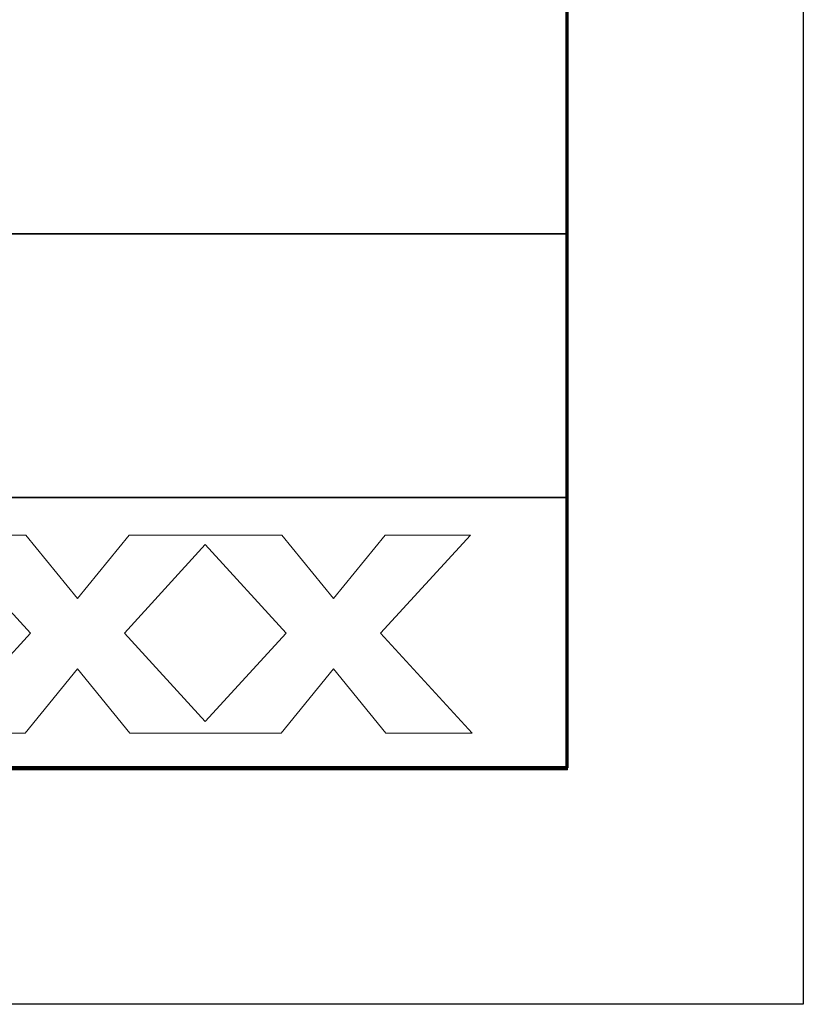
# Model space of a CAD drawing. Header units: millimetres. Extents: x -7950 to -6950, y 4408 to 5408.
# Tile 53 of 111: x -7000 to -6950, y 4408 to 4471. Entities that reach past the tile are written whole.
import ezdxf

# ---------------------------------------------------------------- set-up
doc = ezdxf.new("R2010")
doc.units = ezdxf.units.MM
doc.layers.add('SHOW Mini_Barndoor 002', color=7, linetype='Continuous', true_color=0x000000)

msp = doc.modelspace()

# ---------------------------------------------------------------- linework, layer by layer
at = {"layer": 'SHOW Mini_Barndoor 002'}
for points in [[(-6949.985, 5408.098), (-6949.985, 4408.098)], [(-6949.985, 4408.098), (-7949.985, 4408.098)]]:
    msp.add_lwpolyline(points, dxfattribs=at)
at = {"layer": 'SHOW Mini_Barndoor 002', "color": 250, "lineweight": 70, "true_color": 0x1a171b}
for points in [[(-6964.985, 5393.098), (-6964.985, 4423.098)], [(-6964.985, 4423.098), (-7934.985, 4423.098)]]:
    msp.add_lwpolyline(points, dxfattribs=at)
at = {"layer": 'SHOW Mini_Barndoor 002', "color": 18, "lineweight": 35, "true_color": 0x000000}
msp.add_lwpolyline([(-6964.963, 4501.663), (-7143.505, 4501.663), (-7143.505, 4423.001), (-6964.963, 4423.001)], close=True, dxfattribs=at)
for points in [[(-7143.505, 4456.996), (-6964.963, 4456.996)], [(-7143.505, 4440.276), (-6964.963, 4440.276)]]:
    msp.add_lwpolyline(points, dxfattribs=at)
at = {"layer": 'SHOW Mini_Barndoor 002', "lineweight": 0}
for points in [[(-6999.335, 4437.885), (-7004.722, 4437.885), (-6999.028, 4431.66), (-7004.832, 4425.314), (-6999.371, 4425.314), (-6996.052, 4429.384), (-6992.733, 4425.314), (-6983.122, 4425.314), (-6979.804, 4429.384), (-6976.484, 4425.314), (-6971.006, 4425.314), (-6976.81, 4431.66), (-6971.116, 4437.885), (-6976.524, 4437.885), (-6979.804, 4433.861), (-6983.087, 4437.885), (-6992.769, 4437.885), (-6996.052, 4433.861)], [(-6987.938, 4437.277), (-6982.8, 4431.66), (-6987.938, 4426.041), (-6993.076, 4431.66)]]:
    msp.add_lwpolyline(points, close=True, dxfattribs=at)

doc.saveas('drawing.dxf')
